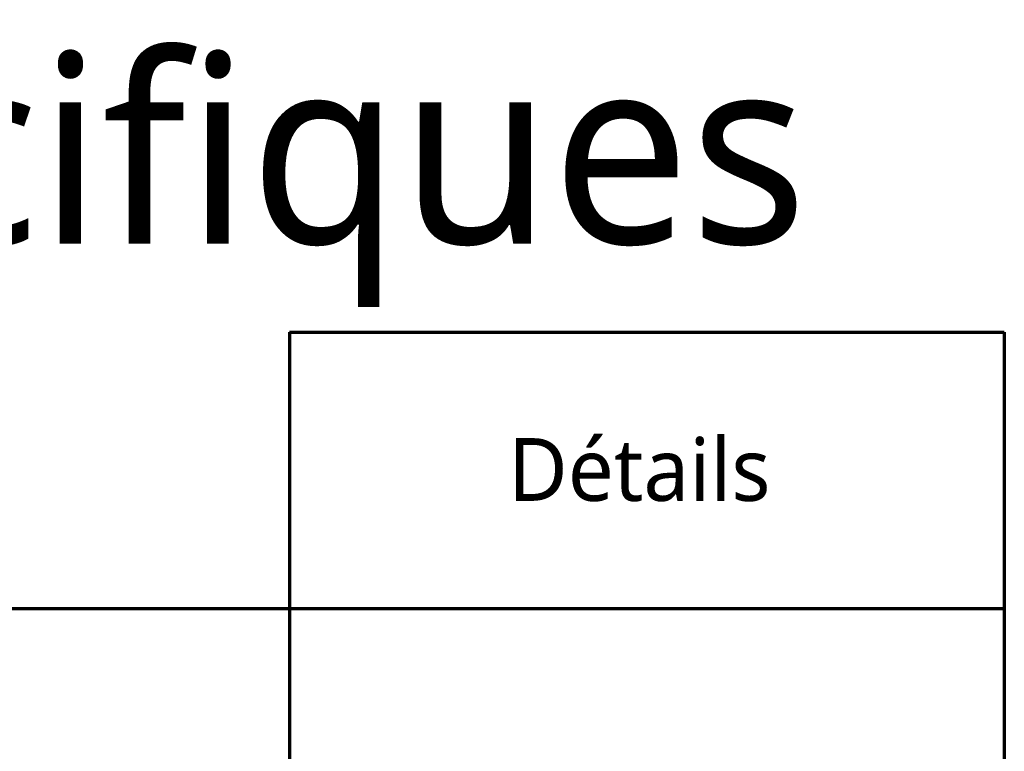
# Model space of a CAD drawing. Header units: millimetres. Extents: x -3314 to 21255525, y -15000 to 1735000.
# Tile 5 of 109: x 18050 to 19619, y 721 to 1888. Entities that reach past the tile are written whole.
import ezdxf

# ---------------------------------------------------------------- set-up
doc = ezdxf.new("R2010")
doc.units = ezdxf.units.MM
doc.linetypes.add('CONTINU', pattern=[0])
doc.layers.add('Dessin_TEXTES', color=7, linetype='CONTINU')
doc.styles.add('Arial', font='segoeui.ttf')

msp = doc.modelspace()

# ---------------------------------------------------------------- linework, layer by layer
at = {"layer": 'Defpoints', "lineweight": 70}
for p, q in [((18479.8084, 1389.23), (18479.8084, -717.6277)), ((18479.8084, 1389.23), (19619.4356, 1389.23)), ((19619.4356, 1389.23), (19619.4356, -717.6277)), ((15589.2504, 949.23), (19619.4356, 949.23))]:
    msp.add_line(p, q, dxfattribs=at)

# ---------------------------------------------------------------- texts
at = {"layer": 'Dessin_TEXTES', "style": 'Arial'}
for s, height, p in [('Détails spécifiques', 300, (15888.2504, 1530.6435)), ('Détails', 100, (18828.4504, 1120.5435))]:
    msp.add_text(s, height=height, dxfattribs=at).set_placement(p)

doc.saveas('drawing.dxf')
